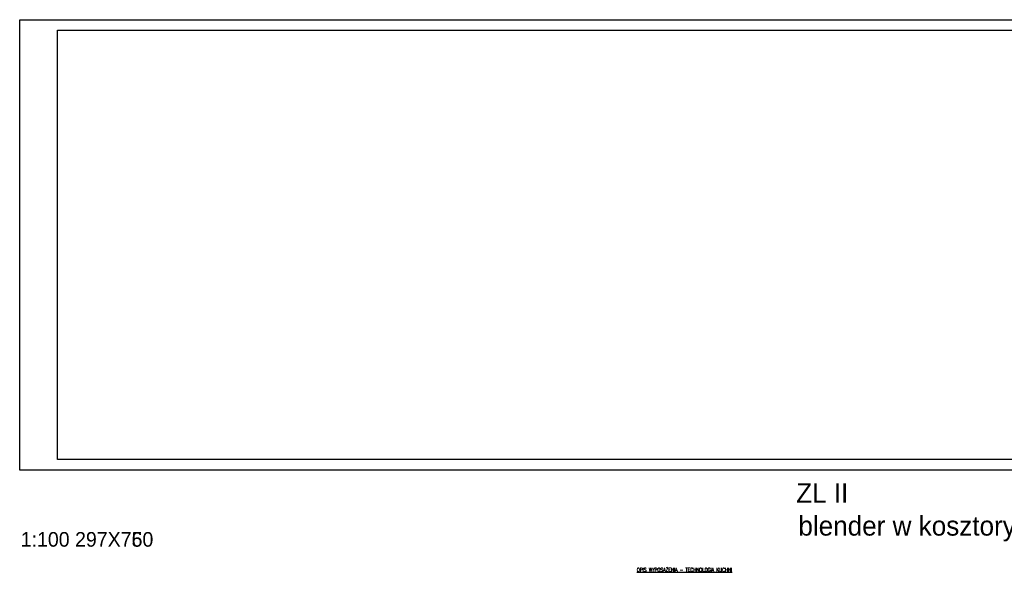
# Model space of a CAD drawing. Header units: millimetres. Extents: x 31969 to 285678, y -69766 to -5517.
# Tile 32 of 37: x 139893 to 146387, y -9160 to -5517. Entities that reach past the tile are written whole.
import ezdxf

# ---------------------------------------------------------------- set-up
doc = ezdxf.new("R2010")
doc.units = ezdxf.units.MM
doc.linetypes.add('ACAD_ISO02W100', pattern=[15, 12, -3])
doc.layers.add('a-opis 2', color=1, linetype='Continuous')
doc.layers.add('a-ramka', color=7, linetype='Continuous')
doc.layers.add('a-pomocnicza', color=42, linetype='Continuous', plot=False)
doc.styles.add('IREK', font='simplex.shx', dxfattribs={"width": 0.8})
doc.styles.add('STYLE2', font='txt')

msp = doc.modelspace()

# ---------------------------------------------------------------- linework, layer by layer
at = {"layer": 'a-ramka', "ltscale": 0.5}
for points in [[(147493.33, -8486.92), (139893.33, -8486.92), (139893.33, -5516.92), (147493.33, -5516.92)], [(140143.33, -5586.92), (147423.33, -5586.92), (147423.33, -8416.92), (140143.33, -8416.92)]]:
    msp.add_lwpolyline(points, close=True, dxfattribs=at)

# ---------------------------------------------------------------- texts
at = {"layer": 'a-opis 2', "linetype": 'ACAD_ISO02W100', "ltscale": 0.5, "insert": (143963.38, -9131.78), "char_height": 23.7669, "width": 704.9855, "attachment_point": 1, "style": 'IREK'}
msp.add_mtext('{\\LOPIS WYPOSAŻENIA - TECHNOLOGIA KUCHNI}', dxfattribs=at)
at = {"layer": 'a-pomocnicza', "ltscale": 2, "style": 'STYLE2'}
for s, height, p in [('ZL II', 128.596, (145014.45, -8702.2)), ('blender w kosztorysie !!!', 128.5956, (145029.27, -8918.36))]:
    msp.add_text(s, height=height, dxfattribs=at).set_placement(p)
at = {"layer": 'a-pomocnicza', "ltscale": 2, "insert": (139899.78, -8894.97), "char_height": 64.2978, "width": 1749.1512, "attachment_point": 1, "style": 'STYLE2'}
for s in ['{\\H1.50000x;1:100 297X760}', '{\\H1.50000x;1:100 297X750}']:
    msp.add_mtext(s, dxfattribs=at)

doc.saveas('drawing.dxf')
